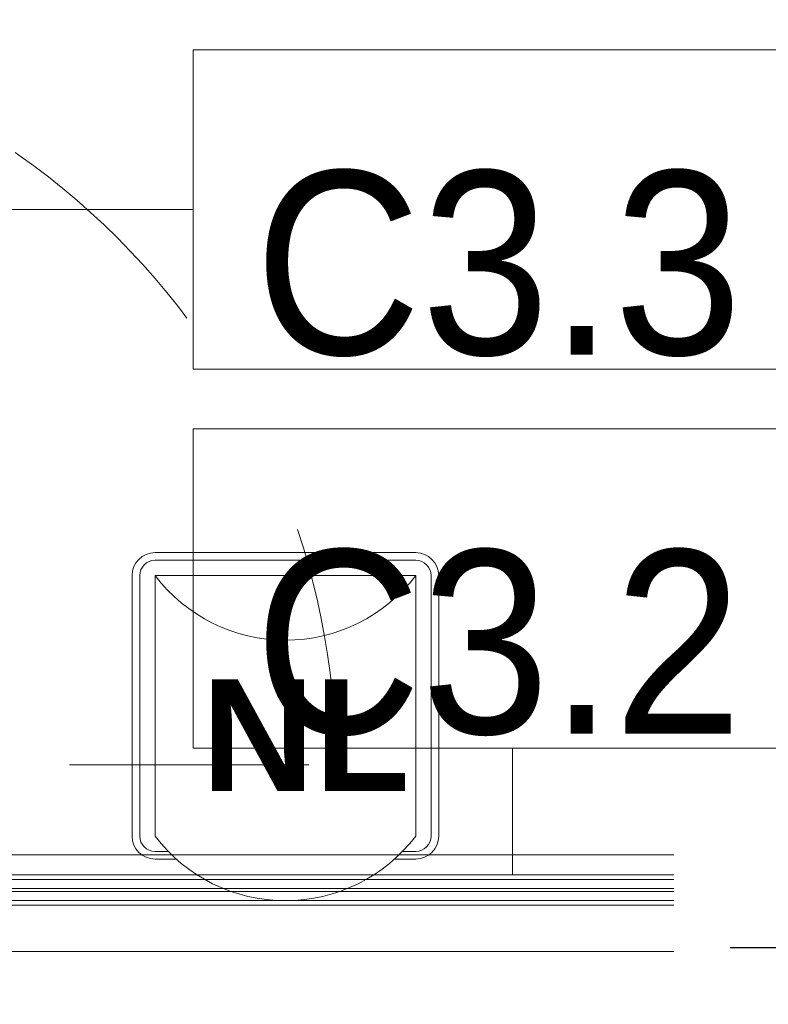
# Model space of a CAD drawing. Header units: centimetres. Extents: x -1737 to 22393, y -8842 to 3838.
# Tile 26 of 167: x -512 to -418, y 1105 to 1228. Entities that reach past the tile are written whole.
import ezdxf
from ezdxf import colors
from ezdxf.entities.mleader import LeaderData, LeaderLine
from ezdxf.math import Vec2, Vec3

# ---------------------------------------------------------------- set-up
doc = ezdxf.new("R2010")
doc.units = ezdxf.units.CM
doc.linetypes.add('Dash', pattern=[60, 30, -30])
for name, color, linetype, lineweight in [('A-DOOR', 31, 'Continuous', 13), ('A-DOOR-HDLN', 31, 'Continuous', 13), ('A-GLAZ-CURT', 52, 'Continuous', 13), ('A-GLAZ-CWMG', 51, 'Continuous', 13), ('A-WALL-IDEN', 211, 'Continuous', 13), ('PRZYW_Elementy_inst_przyw', 7, 'Continuous', 9)]:
    doc.layers.add(name, color=color, linetype=linetype, lineweight=lineweight)
doc.styles.add('adam', font='arialbd.ttf')
doc.styles.add('Arial_10', font='arial.ttf', dxfattribs={"width": 0.9, "height": 23})

# ---------------------------------------------------------------- blocks, each defined once
blk = doc.blocks.new('Schueco_FWS-Glazing - SI_38mm_TripGlz-2506755-3_piętro I __3_90 m_ - stan projektowany')
at = {"layer": 'A-GLAZ-CURT', "lineweight": 9}
for p, q in [((90.9, 0), (-90.9, 0)), ((-90.9, 0), (-90.9, -3.8)), ((90.9, -3.8), (90.9, 0)), ((-90.9, -3.8), (90.9, -3.8))]:
    blk.add_line(p, q, dxfattribs=at)
at = {"layer": 'A-GLAZ-CURT'}
for p, q in [((-90.9, -0.6), (90.9, -0.6)), ((-90, -0.6), (-90, -1.7)), ((90, -0.6), (90, -1.7)), ((-90.9, -1.7), (90.9, -1.7)), ((-90.9, -2.1), (90.9, -2.1)), ((-90, -2.1), (-90, -3.2)), ((90, -2.1), (90, -3.2)), ((-90.9, -3.2), (90.9, -3.2))]:
    blk.add_line(p, q, dxfattribs=at)
blk = doc.blocks.new('Rectangular Mullion - Schueco_FWS-50-SI_Tran_CovCap-20mm_Tran-55mm-2308451-3_piętro I __3_90 m_ - stan projektowany')
at = {"layer": 'A-GLAZ-CWMG', "lineweight": 9}
for p, q in [((-378.63, 1123.33), (-557.63, 1123.33)), ((-378.63, 1120.84), (-557.63, 1120.84)), ((-373.63, 1120.83), (-373.63, 1117.03)), ((-557.63, 1111.23), (-378.63, 1111.23))]:
    blk.add_line(p, q, dxfattribs=at)
blk = doc.blocks.new('Schueco_FWS_ADS-75-SimplySmart_out_Family-02 - FWS SI insert unit-2606717-3_piętro I __3_90 m_ - stan projektowany')
at = {"layer": 'A-DOOR-HDLN', "linetype": 'Dash', "lineweight": 9}
blk.add_line((-72.45, -1.9), (-72.45, -95.25), dxfattribs=at)
blk.add_arc((-72.45, -1.9), 93.35, 270, 0, dxfattribs=at)
blk = doc.blocks.new('ET sciana_AT7 - 10mm-2270614-3_piętro I __3_90 m_ - stan projektowany')
at = {"layer": 'A-WALL-IDEN'}
for p, q in [((-0.4, 0.196875), (0.4, 0.196875)), ((-0.4, -0.203125), (-0.4, 0.196875)), ((0.4, 0.196875), (0.4, -0.203125)), ((-0.4, -0.203125), (0.4, -0.203125))]:
    blk.add_line(p, q, dxfattribs=at)
blk = doc.blocks.new('LN-4kB')
for centre in [(0, 9.5), (0, -23.14)]:
    blk.add_arc(centre, 20.48, 217.175, 322.825)
at = {"layer": 'PRZYW_Elementy_inst_przyw'}
for p, q in [((16.32, 0), (-16.32, 0)), ((-16.32, -0.96), (16.32, -0.96)), ((-19.2, -2.88), (-19.2, -35.52)), ((-18.24, -2.88), (-18.24, -35.52)), ((18.24, -2.88), (18.24, -35.52)), ((19.2, -35.52), (19.2, -2.88)), ((-16.32, -37.44), (-14.67, -37.44)), ((14.67, -37.44), (16.32, -37.44)), ((-16.32, -38.4), (-13.67, -38.4)), ((13.67, -38.4), (16.32, -38.4))]:
    blk.add_line(p, q, dxfattribs=at)
at = {"layer": 'PRZYW_Elementy_inst_przyw', "color": 7}
for p, q in [((-16.32, -35.52), (-16.32, -2.88)), ((-16.32, -2.88), (16.32, -2.88)), ((16.32, -2.88), (16.32, -35.52))]:
    blk.add_line(p, q, dxfattribs=at)
at = {"layer": 'PRZYW_Elementy_inst_przyw'}
for centre, radius, start, end in [((-16.32, -2.88), 2.88, 90, 180), ((16.32, -2.88), 2.88, 0, 90), ((-16.32, -2.88), 1.92, 90, 180), ((16.32, -2.88), 1.92, 0, 90), ((-16.32, -35.52), 2.88, 180, 270), ((-16.32, -35.52), 1.92, 180, 270), ((16.32, -35.52), 2.88, 270, 0), ((16.32, -35.52), 1.92, 270, 0)]:
    blk.add_arc(centre, radius, start, end, dxfattribs=at)
at = {"layer": 'PRZYW_Elementy_inst_przyw', "color": 150, "lineweight": 5, "insert": (-10.49, -15.87), "char_height": 2.5, "width": 28.6554, "attachment_point": 1, "style": 'adam'}
blk.add_mtext('{\\H5.6x;\\C256;NL}', dxfattribs=at)

msp = doc.modelspace()

# ---------------------------------------------------------------- linework, layer by layer
at = {"layer": 'A-WALL-IDEN'}
for p, q in [((-567.63, 1204.2), (-490.24, 1204.2)), ((-450.24, 1120.83), (-450.24, 1136.71))]:
    msp.add_line(p, q, dxfattribs=at)

# ---------------------------------------------------------------- block references
at = {"layer": 'A-DOOR', "rotation": 90.00000000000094}
msp.add_blockref('Schueco_FWS_ADS-75-SimplySmart_out_Family-02 - FWS SI insert unit-2606717-3_piętro I __3_90 m_ - stan projektowany', (-567.63, 1207.08), dxfattribs=at)
at = {"layer": 'A-GLAZ-CURT', "lineweight": 9}
msp.add_blockref('Schueco_FWS-Glazing - SI_38mm_TripGlz-2506755-3_piętro I __3_90 m_ - stan projektowany', (-468.13, 1120.83), dxfattribs=at)
at = {"layer": 'A-GLAZ-CWMG', "lineweight": 9}
msp.add_blockref('Rectangular Mullion - Schueco_FWS-50-SI_Tran_CovCap-20mm_Tran-55mm-2308451-3_piętro I __3_90 m_ - stan projektowany', (0, 0), dxfattribs=at)
at = {"layer": 'A-WALL-IDEN', "xscale": 99.99999999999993, "yscale": 99.99999999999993, "zscale": 99.99999999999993}
for p in [(-450.24, 1204.51), (-450.24, 1157.02)]:
    msp.add_blockref('ET sciana_AT7 - 10mm-2270614-3_piętro I __3_90 m_ - stan projektowany', p, dxfattribs=at)
at = {"layer": 'PRZYW_Elementy_inst_przyw', "color": 252, "lineweight": 5}
msp.add_blockref('LN-4kB', (-478.68, 1161.2), dxfattribs=at)

# ---------------------------------------------------------------- texts
at = {"layer": 'A-WALL-IDEN', "char_height": 23, "width": 61.29, "attachment_point": 5, "line_spacing_factor": 0.936439, "style": 'Arial_10'}
for s, insert in [('\\pxqc,t4.96957,9.93913,14.9087,19.87826,24.84783,29.81739,34.78696,39.75652,44.72609,49.69565,54.66522,59.63478,64.60435,69.57391,74.54348,79.51304,84.48261,89.45217,94.42174,99.3913,104.36087,109.33043,114.3,119.26957,124.23913,129.2087,134.17826,139.14783,144.11739,149.08696,154.05652,159.02609;{C3.3}', (-452.01, 1197.36)), ('\\pxqc,t4.96957,9.93913,14.9087,19.87826,24.84783,29.81739,34.78696,39.75652,44.72609,49.69565,54.66522,59.63478,64.60435,69.57391,74.54348,79.51304,84.48261,89.45217,94.42174,99.3913,104.36087,109.33043,114.3,119.26957,124.23913,129.2087,134.17826,139.14783,144.11739,149.08696,154.05652,159.02609;{C3.2}', (-452.01, 1149.86))]:
    msp.add_mtext(s, dxfattribs=dict(at, insert=insert))

# ---------------------------------------------------------------- next in the draw order: leaders
at = {"layer": 'PRZYW_Elementy_inst_przyw', "ltscale": 0.5}
ml = msp.add_multileader_mtext('Standard', dxfattribs=at)
ml.set_content('{\\fArial|b0|i0|c238|p34;\\H0.5x;UMIEŚCIĆ W SZACHCIE  ELEKTRYCZNYM}')
ml.set_leader_properties()
ml.build(insert=Vec2(0, 0))
ml.multileader.update_dxf_attribs({"has_text_frame": 1, "text_right_attachment_type": 6, "dogleg_length": 19.74, "arrow_head_size": 19.74})
ctx = ml.context
ctx.base_point, ctx.char_height, ctx.arrow_head_size, ctx.landing_gap_size, ctx.plane_origin = Vec3(-421.58, 1117.95), 19.7399, 19.74, 9.87, Vec3(154.8, 1110.76)
ctx.right_attachment, ctx.text_align_type = 6, 2
notes = []
notes.append((ctx, [(0, (1, 1, 0), (-106.9, 1111.68), (-1, 0), 19.74, [(0, [(-32.27, 1083.28)], 0, [])])]))
ctx.mtext.insert, ctx.mtext.width, ctx.mtext.alignment, ctx.mtext.flow_direction = Vec3(-136.51, 1124.21), 283.6181, 3, 5
ctx.mtext.has_bg_fill, ctx.mtext.bg_color, ctx.mtext.bg_scale_factor, ctx.mtext.bg_transparency, ctx.mtext.use_window_bg_color = 1, -1027028792, 1.5, 0, 1
for ctx, leaders in notes:
    for number, flags, end, landing, length, lines in leaders:
        leader = LeaderData()
        leader.index, (leader.has_last_leader_line, leader.has_dogleg_vector, leader.attachment_direction) = number, flags
        leader.last_leader_point, leader.dogleg_vector, leader.dogleg_length = Vec3(end), Vec3(landing), length
        for number, points, colour, breaks in lines:
            line = LeaderLine()
            line.index, line.vertices, line.color, line.breaks = number, Vec3.list(points), colors.encode_raw_color(colour), breaks
            leader.lines.append(line)
        ctx.leaders.append(leader)

doc.saveas('drawing.dxf')
